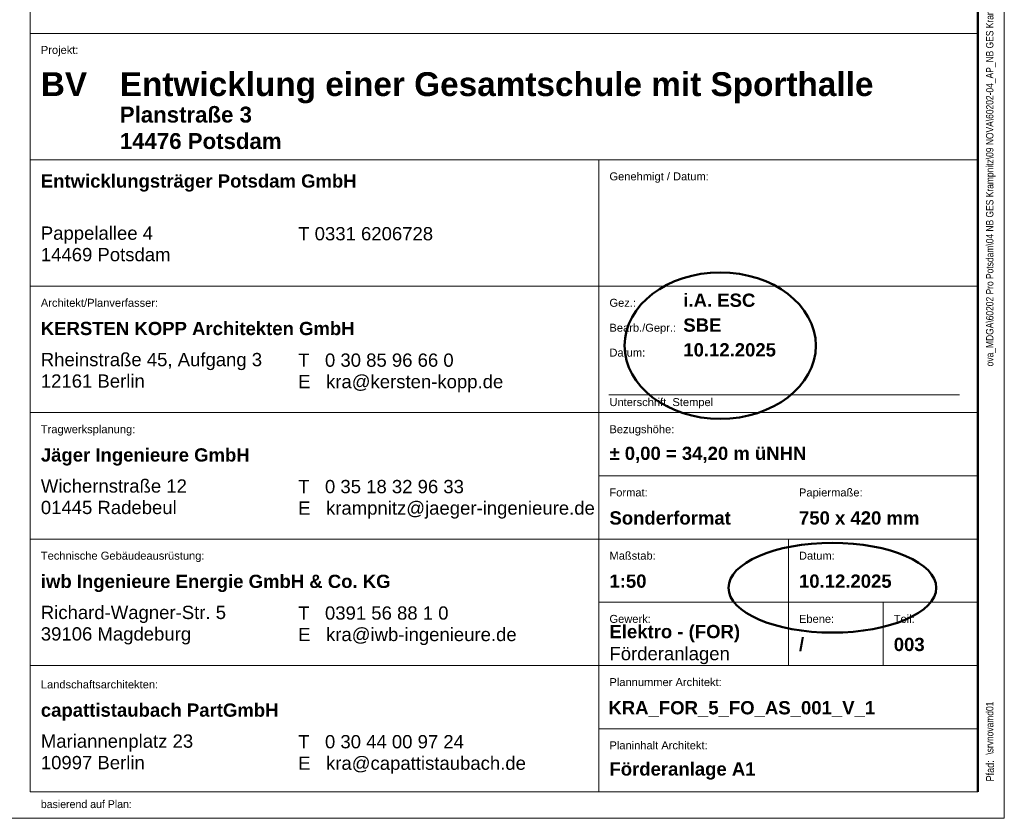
# Model space of a CAD drawing. Extents: x 244 to 994, y 7 to 427.
# Tile 26 of 35: x 807 to 994, y 7 to 158. Entities that reach past the tile are written whole.
import ezdxf
from ezdxf.lldxf.tags import DXFTag

# ---------------------------------------------------------------- set-up
doc = ezdxf.new("R2010")
doc.units = 0
for name, color, linetype, lineweight in [('iwb_Plankopf Linie', 7, 'Continuous', 13), ('iwb_Plankopf Rahmen', 7, 'Continuous', 35), ('iwb_Plankopf Text', 7, 'Continuous', 18), ('iwb_Rahmen', 7, 'Continuous', 50)]:
    doc.layers.add(name, color=color, linetype=linetype, lineweight=lineweight)
doc.layers.add('X_Geometrie', color=3, linetype='Continuous', lineweight=50, true_color=0x00ff00, plot=False)
doc.styles.add('Arial Narrow', font='ARIALN.TTF')
doc.styles.add('Plankopf', font='arial.ttf')
doc.styles.get("Standard").update_dxf_attribs({"font": 'arial.ttf'})
tags = doc.linetypes.add('Punkte_Nova', pattern=[4.8, 0.4, 0.2, -4, 0.2]).pattern_tags.tags
tags[10:11] = [DXFTag(74, 4), DXFTag(75, 0), DXFTag(340, '0'), DXFTag(46, 0.0), DXFTag(50, 0.0), DXFTag(44, 0.0), DXFTag(45, 0.0)]
tags[8:9] = [DXFTag(74, 4), DXFTag(75, 0), DXFTag(340, '0'), DXFTag(46, 0.0), DXFTag(50, 0.0), DXFTag(44, 0.0), DXFTag(45, 0.0)]
tags[6:7] = [DXFTag(74, 4), DXFTag(75, 0), DXFTag(340, '0'), DXFTag(46, 0.0), DXFTag(50, 0.0), DXFTag(44, 0.0), DXFTag(45, 0.0)]
tags[4:5] = [DXFTag(74, 4), DXFTag(75, 0), DXFTag(340, '0'), DXFTag(46, 0.0), DXFTag(50, 0.0), DXFTag(44, 0.0), DXFTag(45, 0.0)]

msp = doc.modelspace()

# ---------------------------------------------------------------- linework, layer by layer
at = {"layer": 'iwb_Plankopf Linie', "lineweight": 18, "ltscale": 0.18}
msp.add_line((809.07, 303.96), (809.07, 11.8), dxfattribs=at)
at = {"layer": 'iwb_Plankopf Linie', "ltscale": 0.13}
for p, q in [((989.07, 11.8), (989.07, 303.8)), ((809.07, 155.8), (989.07, 155.8)), ((809.07, 131.8), (989.07, 131.8)), ((917.07, 131.8), (917.07, 11.8)), ((809.07, 107.8), (989.07, 107.8)), ((809.07, 83.8), (989.07, 83.8)), ((917.07, 71.8), (989.07, 71.8)), ((809.07, 59.8), (989.07, 59.8)), ((953.07, 35.8), (953.07, 59.8)), ((917.07, 47.8), (989.07, 47.8)), ((971.07, 35.8), (971.07, 47.8)), ((809.07, 35.8), (989.07, 35.8)), ((917.07, 23.8), (989.07, 23.8)), ((809.07, 11.8), (989.07, 11.8))]:
    msp.add_line(p, q, dxfattribs=at)
at = {"layer": 'iwb_Plankopf Rahmen', "color": 8, "lineweight": 13, "ltscale": 0.13, "true_color": 0x808080}
msp.add_line((994.07, 426.8), (994.07, 6.8), dxfattribs=at)
at = {"layer": 'iwb_Plankopf Rahmen', "color": 7, "lineweight": 50, "ltscale": 0.5}
msp.add_line((989.07, 421.38), (989.07, 11.8), dxfattribs=at)
at = {"layer": 'iwb_Plankopf Rahmen', "ltscale": 0.35}
for p, q in [((989.07, 303.8), (989.07, 11.8)), ((989.07, 35.8), (989.07, 23.8))]:
    msp.add_line(p, q, dxfattribs=at)
at = {"layer": 'iwb_Plankopf Text', "linetype": 'Punkte_Nova', "ltscale": 0.18}
msp.add_line((985.59, 87.16), (918.95, 87.16), dxfattribs=at)
at = {"layer": 'iwb_Rahmen', "color": 8, "lineweight": 18, "ltscale": 0.18, "true_color": 0x808080}
msp.add_line((994.07, 6.8), (244.07, 6.8), dxfattribs=at)
at = {"layer": 'X_Geometrie', "color": 6, "ltscale": 0.5, "true_color": 0xff00ff}
for centre, major_axis, ratio in [((940.11, 96.53), (18.16, 0), 0.765432), ((961.41, 50.56), (19.73, 0), 0.431818)]:
    msp.add_ellipse(centre, major_axis=major_axis, ratio=ratio, dxfattribs=at)

# ---------------------------------------------------------------- texts
at = {"layer": 'iwb_Plankopf Text', "ltscale": 0.18, "insert": (990.6, 18.88), "char_height": 1.4, "attachment_point": 1, "rotation": 90, "line_spacing_factor": 1.002}
msp.add_mtext('{\\fArial Narrow;\\\\srvnovamd01\\Nova_MD\\TGA\\60202 Pro Potsdam\\04 NB GES Krampnitz\\09 NOVA\\60202-04_AP_NB GES Krampnitz\\TGA\\Förderanlagen\\Aufzug A1.n4m004KRA_FOR_5_FO_AS_001_P_-}', dxfattribs=at)
at = {"layer": 'iwb_Plankopf Text', "ltscale": 0.18, "attachment_point": 1, "style": 'Plankopf'}
for s, insert, char_height, line_spacing_factor in [('Projekt:', (811.07, 153.41), 1.51, 0.970891), ('\\fArial|b1|i0|c0|p34;BV', (811.07, 148.43), 4.531, 0.996218), ('\\fArial|b1|i0|c0|p34;Entwicklungsträger Potsdam GmbH', (811.07, 129.04), 2.5172, 0.996218), ('Genehmigt / Datum:', (919.07, 129.41), 1.5105, 0.970891), ('Pappelallee 4\\P14469 Potsdam', (811.07, 119.14), 2.5172, 0.970891), ('T 0331 6206728', (859.96, 119.03), 2.5172, 0.970891), ('Architekt/Planverfasser:', (811.07, 105.41), 1.5105, 0.970891), ('Gez.:', (919.07, 105.41), 1.51, 0.970891), ('\\fArial|b1|i0|c0|p34;KERSTEN KOPP Architekten GmbH', (811.07, 101.04), 2.5172, 0.996218), ('Bearb./Gepr.:', (919.07, 100.68), 1.5105, 0.970891), ('Rheinstraße 45, Aufgang 3\\P12161 Berlin', (811.07, 95.14), 2.5172, 0.970891), ('Datum:', (919.07, 95.96), 1.51, 0.970891), ('T   0 30 85 96 66 0\\PE   kra@kersten-kopp.de', (859.96, 95.03), 2.5172, 0.970891), ('Unterschrift, Stempel', (919.07, 86.56), 1.5105, 0.970891), ('Tragwerksplanung:', (811.07, 81.41), 1.5105, 0.970891), ('Bezugshöhe:', (919.07, 81.41), 1.5105, 0.970891), ('\\fArial|b1|i0|c0|p34;Jäger Ingenieure GmbH', (811.07, 77.04), 2.5172, 0.996218), ('Wichernstraße 12\\P01445 Radebeul', (811.07, 71.14), 2.5172, 0.970891), ('T   0 35 18 32 96 33\\PE   krampnitz@jaeger-ingenieure.de', (859.96, 71.03), 2.5172, 0.970891), ('Format:', (919.07, 69.41), 1.51, 0.970891), ('Papiermaße:', (955.07, 69.41), 1.5105, 0.970891), ('Technische Gebäudeausrüstung:', (811.07, 57.41), 1.5105, 0.970891), ('Maßstab:', (919.07, 57.41), 1.51, 0.970891), ('Datum:', (955.07, 57.41), 1.51, 0.970891), ('\\fArial|b1|i0|c0|p34;iwb Ingenieure Energie GmbH & Co. KG', (811.07, 53.04), 2.5172, 0.996218), ('Richard-Wagner-Str. 5\\P39106 Magdeburg', (811.07, 47.14), 2.5172, 0.970891), ('T   0391 56 88 1 0\\PE   kra@iwb-ingenieure.de', (859.96, 47.03), 2.5172, 0.970891), ('Gewerk:', (919.07, 45.41), 1.51, 0.970891), ('Ebene:', (955.07, 45.41), 1.51, 0.970891), ('Teil:', (973.07, 45.41), 1.51, 0.970891), ('Landschaftsarchitekten:', (811.07, 32.97), 1.5105, 0.970891), ('Plannummer Architekt:', (919.07, 33.41), 1.5105, 0.970891), ('\\fArial|b1|i0|c0|p34;capattistaubach PartGmbH', (811.07, 28.6), 2.5172, 0.996218), ('Mariannenplatz 23\\P10997 Berlin', (811.07, 22.71), 2.5172, 0.970891), ('T   0 30 44 00 97 24\\PE   kra@capattistaubach.de', (859.96, 22.6), 2.5172, 0.970891), ('Planinhalt Architekt:', (919.07, 21.41), 1.5105, 0.970891)]:
    msp.add_mtext(s, dxfattribs=dict(at, insert=insert, char_height=char_height, line_spacing_factor=line_spacing_factor))
at = {"layer": 'iwb_Plankopf Text', "ltscale": 0.18, "line_spacing_factor": 0.996218, "style": 'Plankopf'}
for s, insert, char_height, width, attachment_point in [('\\fArial|b1|i0|c0|p34;Entwicklung einer Gesamtschule mit Sporthalle', (826.07, 148.43), 4.531, 161.2025, 1), ('\\fArial|b1|i0|c0|p34;Planstraße 3\\P14476 Potsdam', (826.07, 141.89), 3.0207, 88.9953, 1), ('\\fArial|b1|i0|c0|p34;i.A. ESC', (933.1, 105.13), 2.5172, 67.9984, 4), ('\\fArial|b1|i0|c0|p34;SBE', (933.1, 100.41), 2.5172, 67.9984, 4), ('\\fArial|b1|i0|c0|p34;10.12.2025', (933.1, 95.71), 2.5172, 67.9984, 4), ('\\fArial|b1|i0|c0|p34;± 0,00 = 34,20 m üNHN', (919.07, 75.8), 2.5172, 67.9984, 4), ('\\fArial|b1|i0|c0|p34;Sonderformat', (919.07, 63.8), 2.5172, 31.9966, 4), ('\\fArial|b1|i0|c0|p34;750 x 420 mm', (955.07, 63.8), 2.5172, 31.9966, 4), ('\\fArial|b1|i0|c0|p34;1:50', (919.07, 51.8), 2.5172, 67.9984, 4), ('\\fArial|b1|i0|c0|p34;10.12.2025', (955.07, 51.8), 2.5172, 67.9984, 4), ('\\fArial|b1|i0|c0|p34;Elektro - (FOR)\\P\\fArial|b0|i0|c0|p34;Förderanlagen', (919.07, 39.78), 2.5172, 67.9984, 4), ('\\fArial|b1|i0|c0|p34;/', (955.07, 39.78), 2.5172, 7.9992, 4), ('\\fArial|b1|i0|c0|p34;003', (973.07, 39.78), 2.5172, 7.9992, 4), ('\\fArial|b1|i0|c0|p34;Förderanlage A1', (919.07, 15.78), 2.5172, 67.9984, 4)]:
    msp.add_mtext(s, dxfattribs=dict(at, insert=insert, char_height=char_height, width=width, attachment_point=attachment_point))
at = {"layer": 'iwb_Plankopf Text', "ltscale": 0.18, "insert": (918.87, 29.05), "char_height": 2.52, "attachment_point": 1, "line_spacing_factor": 1.002}
msp.add_mtext('{\\fArial|b1|i0;KRA_FOR_5_FO_AS_001_V_1}', dxfattribs=at)
at = {"layer": 'iwb_Plankopf Text', "ltscale": 0.18, "insert": (990.6, 13.8), "char_height": 1.5, "attachment_point": 1, "rotation": 90, "style": 'Arial Narrow'}
msp.add_mtext('\\A1;{Pfad:}', dxfattribs=at)
at = {"layer": 'iwb_Plankopf Text', "ltscale": 0.18, "insert": (811.07, 10.24), "char_height": 1.5, "attachment_point": 1, "style": 'Plankopf'}
msp.add_mtext('\\A1;{\\fFranklin Gothic Book|b0|i0|c0|p34;basierend auf Plan\\fArial Narrow|b0|i0|c0|p34;: }', dxfattribs=at)

doc.saveas('drawing.dxf')
